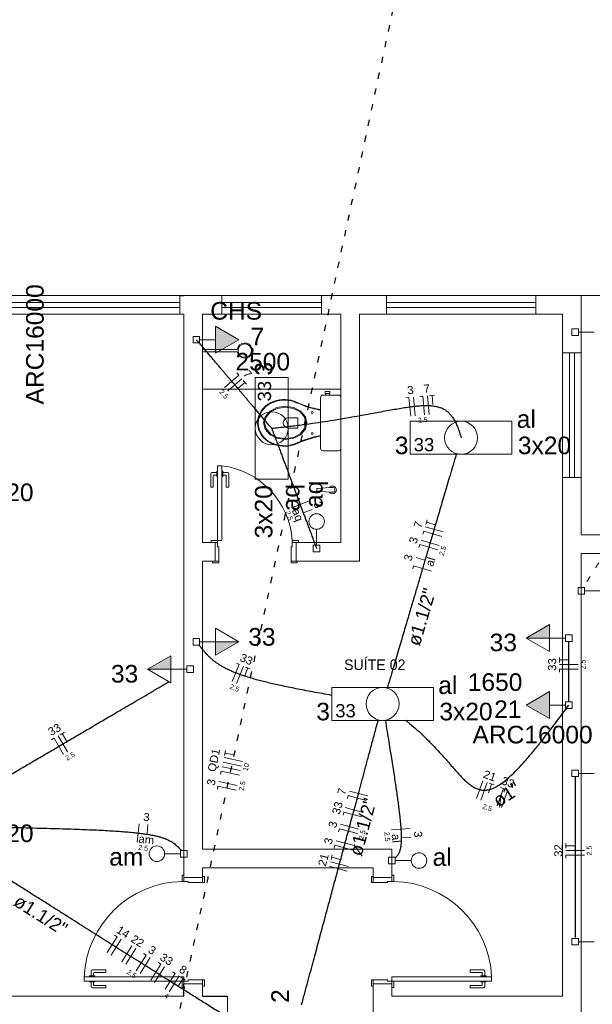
# Model space of a CAD drawing. Header units: millimetres. Extents: x -11 to 95, y -28 to 98.
# Tile 10 of 22: x 6 to 15, y 37 to 53. Entities that reach past the tile are written whole.
import ezdxf

# ---------------------------------------------------------------- set-up
doc = ezdxf.new("R2010")
doc.units = ezdxf.units.MM
doc.header["$MEASUREMENT"] = 0
doc.linetypes.add('DOT2', pattern=[3.175, 0, -3.175])
for name, color, linetype, lineweight in [('ARQ-ALVENARIA', 4, 'Continuous', 30), ('ARQ-PISO', 8, 'Continuous', 5), ('EL-Condutos', 4, 'Continuous', 30), ('EL-Fios', 9, 'Continuous', 20), ('EL-Textos condutos', 7, 'Continuous', 20), ('EL-Textos fios', 7, 'Continuous', 20), ('EL-Textos pontos', 5, 'Continuous', 20), ('LOUÇAS', 7, 'Continuous', 20), ('MB ALVENARIA', 7, 'Continuous', 20), ('MB ESQUADRIA', 7, 'Continuous', 20), ('MB MOBILIÁRIO', 8, 'Continuous', 5), ('MB TEXTO 0', 7, 'Continuous', 20), ('P-SIMBOL', 5, 'Continuous', 20)]:
    doc.layers.add(name, color=color, linetype=linetype, lineweight=lineweight)
doc.styles.add('Arial', font='txt')
doc.styles.add('AvantGardeBkBT', font='txt')

msp = doc.modelspace()

# ---------------------------------------------------------------- hatches: boundary and pattern name
at = {"layer": 'P-SIMBOL', "linetype": 'Continuous'}
for points in [[(9.175, 47.827), (9.55, 48.043), (9.175, 48.26)], [(14.541, 43.253), (14.166, 43.253), (14.541, 43.47)], [(9.175, 43.194), (9.55, 43.194), (9.175, 42.977)], [(8.457, 42.752), (8.082, 42.752), (8.457, 42.968)], [(14.541, 42.394), (14.166, 42.177), (14.541, 41.961)]]:
    msp.add_hatch(color=256, dxfattribs=at).paths.add_polyline_path(points)

# ---------------------------------------------------------------- linework, layer by layer
at = {"layer": 'ARQ-ALVENARIA'}
for points in [[(8.598, 48.752), (8.666, 48.752)], [(8.666, 37.504), (8.666, 37.704)], [(8.966, 37.504), (9.366, 37.504)]]:
    msp.add_lwpolyline(points, dxfattribs=at)
at = {"layer": 'ARQ-PISO'}
for points in [[(15.05, 48.752), (23.716, 48.755)], [(8.966, 47.251), (8.966, 47.251), (11.187, 47.251)]]:
    msp.add_lwpolyline(points, dxfattribs=at)
at = {"layer": 'EL-Condutos', "linetype": 'DOT2', "ltscale": 0.05}
for points in [[(0.672, 0.103), (1.512, 4.041), (2.298, 7.726), (3.033, 11.175), (3.723, 14.407), (4.369, 17.44), (4.978, 20.293), (5.551, 22.982), (6.094, 25.527), (6.609, 27.945), (7.102, 30.254), (7.575, 32.474), (8.033, 34.62), (8.479, 36.713), (8.918, 38.769), (9.352, 40.807), (9.787, 42.846), (10.225, 44.902), (10.672, 46.994), (11.129, 49.141), (11.603, 51.36), (12.095, 53.67), (12.611, 56.088), (13.153, 58.633), (13.727, 61.322), (14.335, 64.174), (14.982, 67.208), (15.671, 70.44), (16.407, 73.889), (17.192, 77.573), (18.032, 81.511)], [(23.53, 51.942), (22.811, 51.344), (22.14, 50.783), (21.513, 50.259), (20.929, 49.769), (20.387, 49.313), (19.884, 48.888), (19.42, 48.493), (18.991, 48.127), (18.597, 47.787), (18.236, 47.473), (17.905, 47.182), (17.603, 46.914), (17.329, 46.666), (17.08, 46.438), (16.854, 46.226), (16.651, 46.031), (16.467, 45.85), (16.302, 45.682), (16.154, 45.525), (16.02, 45.377), (15.899, 45.238), (15.789, 45.105), (15.688, 44.977), (15.596, 44.853), (15.509, 44.73), (15.426, 44.608), (15.345, 44.484), (15.265, 44.358), (15.183, 44.227), (15.098, 44.09)]]:
    msp.add_spline(points, degree=3, dxfattribs=at)
at = {"layer": 'EL-Condutos', "linetype": 'Continuous'}
for points in [[(10.076, 46.62), (10.018, 46.689), (9.963, 46.753), (9.912, 46.814), (9.864, 46.87), (9.819, 46.923), (9.776, 46.973), (9.736, 47.02), (9.698, 47.064), (9.663, 47.107), (9.628, 47.147), (9.595, 47.186), (9.563, 47.223), (9.532, 47.26), (9.502, 47.296), (9.471, 47.332), (9.441, 47.367), (9.41, 47.403), (9.379, 47.44), (9.347, 47.477), (9.314, 47.516), (9.28, 47.556), (9.244, 47.599), (9.206, 47.643), (9.166, 47.69), (9.124, 47.74), (9.079, 47.793), (9.031, 47.85), (8.979, 47.91), (8.925, 47.974), (8.866, 48.043)], [(10.076, 46.62), (10.307, 46.646), (10.526, 46.673), (10.732, 46.701), (10.926, 46.73), (11.109, 46.759), (11.281, 46.788), (11.442, 46.816), (11.593, 46.843), (11.734, 46.869), (11.865, 46.893), (11.988, 46.915), (12.102, 46.935), (12.207, 46.952), (12.305, 46.966), (12.395, 46.977), (12.478, 46.984), (12.554, 46.986), (12.624, 46.984), (12.689, 46.977), (12.747, 46.965), (12.801, 46.947), (12.85, 46.923), (12.894, 46.892), (12.935, 46.855), (12.972, 46.81), (13.006, 46.758), (13.038, 46.699), (13.066, 46.631), (13.094, 46.554), (13.119, 46.468)], [(10.076, 46.62), (10.111, 46.527), (10.144, 46.439), (10.175, 46.357), (10.203, 46.281), (10.23, 46.209), (10.256, 46.141), (10.279, 46.077), (10.302, 46.017), (10.323, 45.96), (10.344, 45.905), (10.364, 45.852), (10.383, 45.801), (10.401, 45.752), (10.419, 45.703), (10.437, 45.654), (10.455, 45.606), (10.474, 45.557), (10.492, 45.508), (10.511, 45.457), (10.531, 45.404), (10.551, 45.349), (10.573, 45.292), (10.595, 45.232), (10.619, 45.168), (10.645, 45.1), (10.671, 45.028), (10.7, 44.952), (10.731, 44.87), (10.763, 44.782), (10.798, 44.689)], [(13.04, 46.202), (12.989, 46.029), (12.941, 45.865), (12.896, 45.711), (12.853, 45.566), (12.812, 45.428), (12.774, 45.298), (12.737, 45.174), (12.702, 45.056), (12.669, 44.943), (12.637, 44.835), (12.606, 44.73), (12.576, 44.628), (12.546, 44.528), (12.517, 44.43), (12.489, 44.332), (12.46, 44.234), (12.431, 44.136), (12.401, 44.036), (12.371, 43.934), (12.34, 43.829), (12.308, 43.721), (12.275, 43.608), (12.24, 43.49), (12.203, 43.366), (12.165, 43.236), (12.124, 43.098), (12.081, 42.953), (12.036, 42.799), (11.988, 42.635), (11.937, 42.462)], [(14.85, 42.231), (14.85, 42.276), (14.85, 42.319), (14.85, 42.359), (14.85, 42.397), (14.85, 42.433), (14.85, 42.466), (14.85, 42.498), (14.85, 42.529), (14.85, 42.558), (14.85, 42.586), (14.85, 42.613), (14.85, 42.639), (14.85, 42.665), (14.85, 42.69), (14.85, 42.715), (14.85, 42.74), (14.85, 42.766), (14.85, 42.791), (14.85, 42.818), (14.85, 42.845), (14.85, 42.873), (14.85, 42.902), (14.85, 42.932), (14.85, 42.964), (14.85, 42.998), (14.85, 43.034), (14.85, 43.072), (14.85, 43.112), (14.85, 43.154), (14.85, 43.2)], [(11.043, 42.333), (10.885, 42.361), (10.736, 42.388), (10.596, 42.414), (10.465, 42.44), (10.341, 42.465), (10.225, 42.49), (10.117, 42.514), (10.016, 42.537), (9.922, 42.561), (9.834, 42.584), (9.752, 42.607), (9.676, 42.63), (9.605, 42.653), (9.54, 42.677), (9.479, 42.7), (9.423, 42.724), (9.371, 42.748), (9.322, 42.773), (9.277, 42.798), (9.235, 42.824), (9.195, 42.851), (9.158, 42.878), (9.123, 42.907), (9.09, 42.937), (9.058, 42.967), (9.028, 42.999), (8.997, 43.032), (8.968, 43.067), (8.938, 43.103), (8.908, 43.14)], [(4.934, 40.505), (5.089, 40.596), (5.236, 40.682), (5.375, 40.764), (5.507, 40.841), (5.633, 40.915), (5.752, 40.985), (5.866, 41.051), (5.975, 41.115), (6.08, 41.177), (6.181, 41.236), (6.279, 41.294), (6.376, 41.35), (6.47, 41.406), (6.564, 41.46), (6.657, 41.515), (6.75, 41.57), (6.844, 41.625), (6.94, 41.681), (7.037, 41.738), (7.138, 41.797), (7.241, 41.858), (7.349, 41.921), (7.461, 41.987), (7.579, 42.056), (7.702, 42.128), (7.832, 42.204), (7.969, 42.284), (8.113, 42.369), (8.266, 42.459), (8.428, 42.554)], [(12.23, 41.932), (12.353, 41.83), (12.465, 41.73), (12.569, 41.63), (12.664, 41.534), (12.752, 41.44), (12.833, 41.35), (12.909, 41.264), (12.979, 41.184), (13.045, 41.109), (13.107, 41.041), (13.167, 40.98), (13.225, 40.928), (13.282, 40.884), (13.338, 40.85), (13.395, 40.826), (13.453, 40.812), (13.514, 40.811), (13.577, 40.822), (13.644, 40.846), (13.715, 40.883), (13.792, 40.935), (13.874, 41.003), (13.964, 41.086), (14.061, 41.186), (14.167, 41.304), (14.282, 41.439), (14.407, 41.594), (14.543, 41.768), (14.69, 41.962), (14.85, 42.177)], [(10.556, 37.363), (10.608, 37.554), (10.657, 37.736), (10.703, 37.908), (10.747, 38.071), (10.789, 38.226), (10.829, 38.375), (10.867, 38.517), (10.904, 38.654), (10.94, 38.787), (10.974, 38.915), (11.008, 39.041), (11.042, 39.165), (11.074, 39.287), (11.107, 39.408), (11.14, 39.53), (11.173, 39.653), (11.207, 39.778), (11.241, 39.905), (11.276, 40.036), (11.313, 40.171), (11.35, 40.311), (11.39, 40.457), (11.431, 40.61), (11.474, 40.77), (11.519, 40.938), (11.567, 41.115), (11.617, 41.303), (11.671, 41.501), (11.727, 41.71), (11.787, 41.931)], [(11.902, 41.929), (11.93, 41.753), (11.957, 41.587), (11.982, 41.432), (12.005, 41.285), (12.027, 41.148), (12.047, 41.019), (12.065, 40.899), (12.081, 40.787), (12.096, 40.682), (12.109, 40.585), (12.121, 40.496), (12.13, 40.413), (12.139, 40.337), (12.146, 40.267), (12.151, 40.202), (12.155, 40.144), (12.157, 40.09), (12.158, 40.041), (12.157, 39.997), (12.155, 39.958), (12.151, 39.922), (12.147, 39.89), (12.14, 39.861), (12.133, 39.835), (12.124, 39.811), (12.114, 39.79), (12.103, 39.771), (12.09, 39.754), (12.076, 39.738), (12.061, 39.723)], [(14.95, 41.028), (14.95, 40.904), (14.95, 40.789), (14.95, 40.68), (14.95, 40.578), (14.95, 40.482), (14.95, 40.391), (14.95, 40.306), (14.95, 40.225), (14.95, 40.147), (14.95, 40.073), (14.95, 40.002), (14.95, 39.933), (14.95, 39.866), (14.95, 39.8), (14.95, 39.734), (14.95, 39.668), (14.95, 39.602), (14.95, 39.535), (14.95, 39.466), (14.95, 39.396), (14.95, 39.322), (14.95, 39.245), (14.95, 39.165), (14.95, 39.08), (14.95, 38.99), (14.95, 38.895), (14.95, 38.793), (14.95, 38.686), (14.95, 38.571), (14.95, 38.448)], [(5.297, 40.225), (5.573, 40.22), (5.832, 40.214), (6.075, 40.209), (6.303, 40.203), (6.515, 40.197), (6.713, 40.192), (6.896, 40.186), (7.067, 40.179), (7.224, 40.173), (7.37, 40.166), (7.504, 40.158), (7.626, 40.15), (7.739, 40.142), (7.841, 40.132), (7.935, 40.122), (8.019, 40.112), (8.096, 40.1), (8.165, 40.087), (8.227, 40.074), (8.283, 40.059), (8.333, 40.044), (8.378, 40.027), (8.418, 40.009), (8.455, 39.99), (8.488, 39.969), (8.518, 39.947), (8.546, 39.924), (8.572, 39.899), (8.597, 39.872), (8.622, 39.844)], [(10.072, 36.716), (9.827, 36.87), (9.597, 37.016), (9.38, 37.153), (9.175, 37.282), (8.982, 37.404), (8.799, 37.519), (8.625, 37.629), (8.46, 37.733), (8.302, 37.832), (8.151, 37.928), (8.005, 38.02), (7.863, 38.109), (7.725, 38.196), (7.589, 38.282), (7.454, 38.367), (7.32, 38.452), (7.184, 38.537), (7.048, 38.623), (6.908, 38.711), (6.765, 38.802), (6.617, 38.895), (6.464, 38.992), (6.304, 39.093), (6.136, 39.199), (5.959, 39.31), (5.773, 39.427), (5.576, 39.552), (5.367, 39.684), (5.145, 39.823), (4.91, 39.972)]]:
    msp.add_spline(points, degree=3, dxfattribs=at)
at = {"layer": 'EL-Fios'}
for p, q in [((9.32, 47.278), (9.549, 47.472)), ((9.517, 47.51), (9.549, 47.472)), ((9.369, 47.22), (9.598, 47.415)), ((9.532, 47.26), (9.646, 47.358)), ((9.62, 47.388), (9.672, 47.327)), ((12.23, 47.108), (12.279, 47.113)), ((12.309, 46.814), (12.279, 47.113)), ((12.383, 46.822), (12.354, 47.12)), ((12.454, 47.13), (12.503, 47.135)), ((12.533, 46.836), (12.503, 47.135)), ((12.607, 46.844), (12.578, 47.142)), ((12.613, 47.146), (12.692, 47.154)), ((12.667, 47), (12.653, 47.15)), ((10.394, 45.343), (10.675, 45.448)), ((10.584, 45.263), (10.724, 45.316)), ((12.551, 45.075), (12.574, 45.152)), ((12.707, 45.071), (12.563, 45.114)), ((12.506, 44.922), (12.52, 44.97)), ((12.808, 44.885), (12.52, 44.97)), ((12.829, 44.957), (12.541, 45.041)), ((12.442, 44.706), (12.457, 44.754)), ((12.744, 44.669), (12.457, 44.754)), ((12.765, 44.741), (12.478, 44.826)), ((12.539, 44.504), (12.395, 44.546)), ((12.341, 44.362), (12.355, 44.41)), ((12.643, 44.325), (12.355, 44.41)), ((9.51, 42.849), (9.556, 42.83)), ((14.7, 42.863), (14.7, 42.943)), ((14.85, 42.903), (14.7, 42.903)), ((9.442, 42.553), (9.556, 42.83)), ((9.511, 42.525), (9.625, 42.802)), ((9.637, 42.635), (9.695, 42.773)), ((9.658, 42.788), (9.732, 42.758)), ((15, 42.828), (14.7, 42.828)), ((15, 42.753), (14.7, 42.753)), ((14.7, 42.703), (14.7, 42.753)), ((6.676, 41.7), (6.745, 41.741)), ((6.538, 41.619), (6.581, 41.645)), ((6.733, 41.386), (6.581, 41.645)), ((6.797, 41.424), (6.646, 41.682)), ((6.786, 41.591), (6.71, 41.72)), ((9.318, 41.368), (9.335, 41.446)), ((9.589, 41.198), (9.295, 41.26)), ((9.605, 41.271), (9.311, 41.334)), ((9.473, 41.376), (9.327, 41.407)), ((9.254, 41.065), (9.264, 41.114)), ((9.558, 41.051), (9.264, 41.114)), ((9.573, 41.124), (9.28, 41.187)), ((9.522, 40.886), (9.229, 40.949)), ((13.367, 40.676), (13.469, 40.958)), ((9.203, 40.826), (9.213, 40.875)), ((9.507, 40.813), (9.213, 40.875)), ((11.615, 40.718), (11.326, 40.796)), ((13.437, 40.651), (13.54, 40.933)), ((13.559, 40.766), (13.61, 40.907)), ((13.572, 40.921), (13.648, 40.894)), ((13.696, 40.557), (13.798, 40.839)), ((13.751, 40.856), (13.798, 40.839)), ((13.767, 40.532), (13.869, 40.814)), ((11.293, 40.675), (11.306, 40.724)), ((11.596, 40.645), (11.306, 40.724)), ((11.544, 40.452), (11.254, 40.53)), ((11.222, 40.41), (11.235, 40.458)), ((11.524, 40.38), (11.235, 40.458)), ((7.916, 39.974), (7.948, 40.272)), ((8.073, 40.108), (8.089, 40.257)), ((11.15, 40.144), (11.163, 40.192)), ((11.453, 40.114), (11.163, 40.192)), ((11.472, 40.187), (11.183, 40.265)), ((12.003, 40.173), (12.302, 40.197)), ((11.401, 39.921), (11.111, 39.999)), ((12.163, 40.044), (12.313, 40.056)), ((11.079, 39.879), (11.091, 39.927)), ((11.381, 39.849), (11.091, 39.927)), ((14.8, 39.877), (14.8, 39.957)), ((14.95, 39.917), (14.8, 39.917)), ((15.1, 39.842), (14.8, 39.842)), ((11.029, 39.695), (11.05, 39.772)), ((11.184, 39.695), (11.04, 39.734)), ((15.1, 39.767), (14.8, 39.767)), ((14.8, 39.717), (14.8, 39.767)), ((11.29, 39.511), (11.001, 39.589)), ((11.31, 39.583), (11.02, 39.661)), ((7.435, 38.202), (7.595, 38.456)), ((7.498, 38.162), (7.658, 38.416)), ((7.553, 38.482), (7.595, 38.456)), ((7.668, 38.055), (7.828, 38.309)), ((7.731, 38.015), (7.891, 38.269)), ((7.9, 37.908), (8.06, 38.162)), ((7.964, 37.868), (8.124, 38.122)), ((8.018, 38.189), (8.06, 38.162)), ((8.133, 37.762), (8.293, 38.016)), ((8.196, 37.722), (8.356, 37.975)), ((8.25, 38.042), (8.293, 38.016)), ((8.365, 37.615), (8.525, 37.869)), ((8.429, 37.575), (8.589, 37.829)), ((8.483, 37.895), (8.525, 37.869)), ((8.572, 37.662), (8.652, 37.789)), ((8.618, 37.81), (8.686, 37.767))]:
    msp.add_line(p, q, dxfattribs=at)
at = {"layer": 'LOUÇAS'}
msp.add_line((8.966, 47.848), (8.966, 47.888), dxfattribs=at)
at = {"layer": 'MB ALVENARIA'}
for p, q in [((8.666, 37.504), (8.666, 37.704)), ((8.666, 37.704), (8.966, 37.704)), ((11.938, 37.765), (11.708, 37.765)), ((11.938, 37.765), (11.708, 37.765)), ((12.008, 37.704), (11.708, 37.704))]:
    msp.add_line(p, q, dxfattribs=at)
for points in [[(8.598, 48.752), (8.598, 48.451)], [(8.666, 48.752), (9.276, 48.752)], [(9.276, 48.451), (9.276, 48.752)], [(10.877, 48.752), (11.918, 48.752)], [(10.877, 48.451), (10.877, 48.752)], [(11.918, 48.451), (11.918, 48.752)], [(14.319, 48.752), (15.05, 48.752)], [(14.319, 48.451), (14.319, 48.752)], [(15.05, 47.831), (15.05, 48.752)], [(8.598, 48.451), (8.666, 48.451)], [(8.666, 39.406), (8.666, 48.451)], [(8.966, 44.789), (8.966, 48.451)], [(8.966, 48.451), (9.276, 48.451)], [(10.877, 48.451), (11.187, 48.451)], [(11.187, 44.789), (11.187, 48.451)], [(11.488, 44.489), (11.488, 48.451)], [(11.488, 48.451), (11.918, 48.451)], [(14.319, 48.451), (14.75, 48.451)], [(14.75, 47.831), (14.75, 48.451)], [(14.75, 47.831), (15.05, 47.831)], [(14.75, 37.504), (14.75, 45.83)], [(14.75, 45.83), (15.05, 45.83)], [(15.05, 44.909), (15.05, 45.83)], [(9.166, 44.789), (8.966, 44.789)], [(9.166, 44.489), (9.166, 44.789)], [(11.187, 44.789), (10.467, 44.789)], [(12.008, 37.204), (15.05, 37.204), (15.05, 44.609)], [(8.966, 39.866), (8.966, 44.489)], [(9.166, 44.489), (8.966, 44.489)], [(11.488, 44.489), (10.467, 44.489)], [(8.966, 39.866), (12.008, 39.866)], [(12.008, 39.406), (12.008, 39.866)], [(8.966, 39.406), (8.966, 39.566)], [(8.966, 39.566), (11.708, 39.566)], [(11.708, 39.406), (11.708, 39.566)], [(8.966, 37.504), (8.966, 37.704)], [(11.708, 32.501), (11.708, 37.704)], [(12.008, 37.725), (12.008, 37.504)], [(12.008, 37.704), (12.008, 37.504)], [(0.3, 37.504), (8.666, 37.504)], [(8.966, 37.504), (9.366, 37.504)], [(9.366, 32.501), (9.366, 37.504)], [(12.008, 37.504), (14.75, 37.504)]]:
    msp.add_lwpolyline(points, dxfattribs=at)
at = {"layer": 'MB ESQUADRIA'}
for p, q in [((9.097, 45.889), (9.097, 45.675)), ((9.097, 45.889), (9.097, 45.675)), ((9.194, 45.909), (9.117, 45.909)), ((9.194, 45.909), (9.117, 45.909)), ((9.137, 45.675), (9.137, 45.859)), ((9.137, 45.675), (9.137, 45.859)), ((9.147, 45.869), (9.194, 45.869)), ((9.147, 45.869), (9.194, 45.869)), ((9.207, 45.934), (9.194, 45.934)), ((9.194, 45.934), (9.194, 45.849)), ((9.207, 45.934), (9.194, 45.934)), ((9.194, 45.934), (9.194, 45.849)), ((9.194, 45.849), (9.207, 45.849)), ((9.194, 45.849), (9.207, 45.849)), ((9.277, 45.934), (9.29, 45.934)), ((9.277, 45.934), (9.29, 45.934)), ((9.29, 45.849), (9.277, 45.849)), ((9.29, 45.849), (9.277, 45.849)), ((9.29, 45.934), (9.29, 45.849)), ((9.29, 45.934), (9.29, 45.849)), ((9.29, 45.909), (9.367, 45.909)), ((9.29, 45.909), (9.367, 45.909)), ((9.337, 45.869), (9.29, 45.869)), ((9.337, 45.869), (9.29, 45.869)), ((9.347, 45.675), (9.347, 45.859)), ((9.347, 45.675), (9.347, 45.859)), ((9.387, 45.889), (9.387, 45.675)), ((9.387, 45.889), (9.387, 45.675)), ((9.097, 45.675), (9.137, 45.675)), ((9.097, 45.675), (9.137, 45.675)), ((9.387, 45.675), (9.347, 45.675)), ((9.387, 45.675), (9.347, 45.675)), ((9.206, 44.789), (9.156, 44.789)), ((9.206, 44.789), (9.156, 44.789)), ((9.206, 44.789), (9.156, 44.789)), ((9.206, 44.789), (9.156, 44.789)), ((9.206, 44.719), (9.206, 44.789)), ((9.206, 44.719), (9.206, 44.789)), ((9.206, 44.719), (9.206, 44.789)), ((9.206, 44.719), (9.206, 44.789)), ((10.407, 44.719), (10.407, 44.789)), ((10.407, 44.789), (10.457, 44.789)), ((10.407, 44.719), (10.407, 44.789)), ((10.407, 44.789), (10.457, 44.789)), ((9.206, 44.719), (9.226, 44.719)), ((9.206, 44.719), (9.226, 44.719)), ((9.206, 44.719), (9.226, 44.719)), ((9.206, 44.719), (9.226, 44.719)), ((9.226, 44.719), (9.226, 44.489)), ((9.226, 44.719), (9.226, 44.489)), ((9.226, 44.719), (9.226, 44.489)), ((9.226, 44.719), (9.226, 44.489)), ((10.387, 44.719), (10.387, 44.489)), ((10.407, 44.719), (10.387, 44.719)), ((10.387, 44.719), (10.387, 44.489)), ((10.407, 44.719), (10.387, 44.719)), ((9.226, 44.489), (9.156, 44.489)), ((9.226, 44.489), (9.156, 44.489)), ((9.226, 44.489), (9.156, 44.489)), ((9.226, 44.489), (9.156, 44.489)), ((10.387, 44.489), (10.457, 44.489)), ((10.387, 44.489), (10.457, 44.489)), ((8.966, 39.406), (8.666, 39.406)), ((8.666, 39.346), (8.666, 39.396)), ((8.966, 39.326), (8.966, 39.396)), ((11.708, 39.406), (12.008, 39.406)), ((11.708, 39.326), (11.708, 39.396)), ((12.008, 39.346), (12.008, 39.396)), ((8.736, 39.346), (8.666, 39.346)), ((8.736, 39.346), (8.736, 39.326)), ((8.736, 39.326), (8.966, 39.326)), ((11.938, 39.326), (11.708, 39.326)), ((11.938, 39.346), (11.938, 39.326)), ((11.938, 39.346), (12.008, 39.346)), ((7.151, 37.816), (7.151, 37.828)), ((7.151, 37.828), (7.236, 37.828)), ((7.176, 37.828), (7.176, 37.906)), ((7.196, 37.926), (7.41, 37.925)), ((7.216, 37.875), (7.216, 37.828)), ((7.41, 37.886), (7.226, 37.886)), ((7.236, 37.828), (7.236, 37.815)), ((7.41, 37.925), (7.41, 37.886)), ((13.478, 37.926), (13.264, 37.925)), ((13.264, 37.925), (13.264, 37.886)), ((13.264, 37.886), (13.448, 37.886)), ((13.438, 37.828), (13.438, 37.815)), ((13.523, 37.828), (13.438, 37.828)), ((13.458, 37.875), (13.458, 37.828)), ((13.498, 37.828), (13.498, 37.906)), ((13.523, 37.816), (13.523, 37.828)), ((7.151, 37.746), (7.151, 37.733)), ((7.151, 37.733), (7.236, 37.733)), ((7.176, 37.733), (7.176, 37.655)), ((7.196, 37.635), (7.41, 37.635)), ((7.216, 37.685), (7.216, 37.733)), ((7.41, 37.675), (7.226, 37.675)), ((7.236, 37.733), (7.236, 37.746)), ((7.41, 37.635), (7.41, 37.675)), ((8.666, 37.745), (8.666, 37.695)), ((8.736, 37.745), (8.666, 37.745)), ((8.666, 37.745), (8.666, 37.695)), ((8.736, 37.745), (8.666, 37.745)), ((8.736, 37.765), (8.966, 37.765)), ((8.736, 37.745), (8.736, 37.765)), ((8.736, 37.765), (8.966, 37.765)), ((8.736, 37.745), (8.736, 37.765)), ((8.966, 37.765), (8.966, 37.694)), ((8.966, 37.765), (8.966, 37.694)), ((11.708, 37.765), (11.708, 37.694)), ((11.708, 37.765), (11.708, 37.694)), ((11.938, 37.745), (11.938, 37.765)), ((11.938, 37.745), (11.938, 37.765)), ((11.938, 37.745), (12.008, 37.745)), ((11.938, 37.745), (12.008, 37.745)), ((12.008, 37.745), (12.008, 37.695)), ((12.008, 37.745), (12.008, 37.695)), ((13.264, 37.635), (13.264, 37.675)), ((13.264, 37.675), (13.448, 37.675)), ((13.478, 37.635), (13.264, 37.635)), ((13.438, 37.733), (13.438, 37.746)), ((13.523, 37.733), (13.438, 37.733)), ((13.458, 37.685), (13.458, 37.733)), ((13.498, 37.733), (13.498, 37.655)), ((13.523, 37.746), (13.523, 37.733))]:
    msp.add_line(p, q, dxfattribs=at)
at = {"layer": 'MB ESQUADRIA', "linetype": 'Continuous'}
for points in [[(8.598, 48.752), (4.595, 48.752)], [(10.877, 48.752), (9.276, 48.752)], [(14.319, 48.752), (11.918, 48.752)], [(4.595, 48.642), (8.598, 48.642)], [(4.595, 48.562), (8.598, 48.562)], [(9.276, 48.642), (10.877, 48.642)], [(9.276, 48.562), (10.877, 48.562)], [(11.918, 48.642), (14.319, 48.642)], [(11.918, 48.562), (14.319, 48.562)], [(4.595, 48.451), (8.598, 48.451)], [(9.276, 48.451), (10.877, 48.451)], [(11.918, 48.451), (14.319, 48.451)], [(14.75, 47.831), (14.75, 45.83)], [(14.86, 47.831), (14.86, 45.83)], [(14.94, 47.831), (14.94, 45.83)], [(15.05, 45.83), (15.05, 47.831)], [(15.05, 44.909), (18.532, 44.909)], [(15.05, 44.609), (18.532, 44.609)]]:
    msp.add_lwpolyline(points, dxfattribs=at)
at = {"layer": 'MB ESQUADRIA'}
for points in [[(9.277, 46.02), (9.277, 44.819), (9.206, 44.819), (9.206, 46.02), (9.277, 46.02)], [(9.156, 44.789), (9.106, 44.789), (9.106, 44.819), (9.206, 44.819), (9.206, 44.789), (9.206, 44.789)], [(9.156, 44.789), (9.106, 44.789), (9.106, 44.819), (9.206, 44.819), (9.206, 44.789), (9.206, 44.789)], [(9.156, 44.789), (9.106, 44.789), (9.106, 44.819), (9.206, 44.819), (9.206, 44.789), (9.206, 44.789)], [(9.156, 44.789), (9.106, 44.789), (9.106, 44.819), (9.206, 44.819), (9.206, 44.789), (9.206, 44.789)], [(10.457, 44.789), (10.507, 44.789), (10.507, 44.819), (10.407, 44.819), (10.407, 44.789), (10.407, 44.789)], [(10.457, 44.789), (10.507, 44.789), (10.507, 44.819), (10.407, 44.819), (10.407, 44.789), (10.407, 44.789)], [(10.467, 44.489), (10.467, 44.789)], [(9.226, 44.489), (9.226, 44.459), (9.126, 44.459), (9.126, 44.489), (9.156, 44.489)], [(9.226, 44.489), (9.226, 44.459), (9.126, 44.459), (9.126, 44.489), (9.156, 44.489)], [(9.226, 44.489), (9.226, 44.459), (9.126, 44.459), (9.126, 44.489), (9.156, 44.489)], [(9.226, 44.489), (9.226, 44.459), (9.126, 44.459), (9.126, 44.489), (9.156, 44.489)], [(10.387, 44.489), (10.387, 44.459), (10.487, 44.459), (10.487, 44.489), (10.457, 44.489)], [(10.387, 44.489), (10.387, 44.459), (10.487, 44.459), (10.487, 44.489), (10.457, 44.489)], [(8.666, 39.396), (8.666, 39.446), (8.636, 39.446), (8.636, 39.346), (8.666, 39.346), (8.666, 39.346)], [(8.966, 39.326), (8.996, 39.326), (8.996, 39.426), (8.966, 39.426), (8.966, 39.396)], [(11.708, 39.326), (11.678, 39.326), (11.678, 39.426), (11.708, 39.426), (11.708, 39.396)], [(12.008, 39.396), (12.008, 39.446), (12.038, 39.446), (12.038, 39.346), (12.008, 39.346), (12.008, 39.346)], [(8.666, 37.695), (8.666, 37.645), (8.636, 37.645), (8.636, 37.745), (8.666, 37.745), (8.666, 37.745)], [(8.666, 37.695), (8.666, 37.645), (8.636, 37.645), (8.636, 37.745), (8.666, 37.745), (8.666, 37.745)], [(8.966, 37.765), (8.996, 37.765), (8.996, 37.664), (8.966, 37.664), (8.966, 37.694)], [(8.966, 37.765), (8.996, 37.765), (8.996, 37.664), (8.966, 37.664), (8.966, 37.694)], [(11.708, 37.765), (11.678, 37.765), (11.678, 37.664), (11.708, 37.664), (11.708, 37.694)], [(11.708, 37.765), (11.678, 37.765), (11.678, 37.664), (11.708, 37.664), (11.708, 37.694)], [(12.008, 37.695), (12.008, 37.645), (12.038, 37.645), (12.038, 37.745), (12.008, 37.745), (12.008, 37.745)], [(12.008, 37.695), (12.008, 37.645), (12.038, 37.645), (12.038, 37.745), (12.008, 37.745), (12.008, 37.745)], [(12.008, 37.645), (12.008, 37.704)]]:
    msp.add_lwpolyline(points, dxfattribs=at)
for points in [[(8.666, 37.815), (7.065, 37.815), (7.065, 37.745), (8.666, 37.745), (8.666, 37.815)], [(12.008, 37.815), (13.609, 37.815), (13.609, 37.745), (12.008, 37.745), (12.008, 37.815)]]:
    msp.add_lwpolyline(points, close=True, dxfattribs=at)
at = {"layer": 'MB ESQUADRIA', "linetype": 'Continuous'}
for centre, radius, start, end in [((9.112, 44.732), 1.298, 3.8402, 82.7146), ((9.112, 44.732), 1.298, 3.8402, 82.7146), ((8.668, 37.741), 1.605, 91.1406, 177.349), ((12.006, 37.741), 1.605, 2.6507, 88.8594)]:
    msp.add_arc(centre, radius, start, end, dxfattribs=at)
at = {"layer": 'MB ESQUADRIA'}
for centre, radius, start, end in [((9.117, 45.889), 0.02, 89.9711, 179.971), ((9.117, 45.889), 0.02, 89.9711, 179.971), ((9.147, 45.859), 0.01, 89.9711, 179.971), ((9.147, 45.859), 0.01, 89.9711, 179.971), ((9.337, 45.859), 0.01, 359.971, 89.9711), ((9.337, 45.859), 0.01, 359.971, 89.9711), ((9.367, 45.889), 0.02, 359.971, 89.9711), ((9.367, 45.889), 0.02, 359.971, 89.9711), ((7.196, 37.906), 0.02, 89.9711, 179.971), ((7.226, 37.875), 0.01, 89.9711, 179.971), ((13.448, 37.875), 0.01, 0.0289, 90.0289), ((13.478, 37.906), 0.02, 0.0289, 90.0289), ((7.196, 37.655), 0.02, 179.971, 269.971), ((7.226, 37.685), 0.01, 179.971, 269.971), ((13.448, 37.685), 0.01, 270.029, 0.0289), ((13.478, 37.655), 0.02, 270.029, 0.0289)]:
    msp.add_arc(centre, radius, start, end, dxfattribs=at)
at = {"layer": 'MB MOBILIÁRIO'}
for p, q in [((9.77, 47.908), (9.759, 47.904)), ((9.523, 47.888), (8.966, 47.888)), ((9.523, 47.848), (8.966, 47.848)), ((9.759, 47.832), (9.77, 47.829)), ((9.777, 47.868), (9.764, 47.868)), ((9.777, 47.868), (9.764, 47.868)), ((11.187, 47.114), (11.187, 46.299)), ((10.799, 45.643), (10.799, 45.622)), ((11.004, 45.67), (10.808, 45.653)), ((11.004, 45.597), (10.808, 45.612)), ((11.047, 45.671), (11.004, 45.668)), ((11.047, 45.593), (11.004, 45.597))]:
    msp.add_line(p, q, dxfattribs=at)
for points in [[(11.187, 47.114), (11.187, 47.114), (11.185, 47.13), (11.176, 47.143), (11.163, 47.151), (11.147, 47.154), (10.9, 47.154), (10.9, 47.154), (10.884, 47.151), (10.871, 47.143), (10.863, 47.13), (10.86, 47.114), (10.86, 46.707)], [(10.937, 47.18), (10.937, 47.21), (10.972, 47.21), (11.009, 47.21), (11.009, 47.18), (11.003, 47.18), (11.003, 47.154)], [(10.937, 47.18), (10.943, 47.18)], [(11.003, 47.18), (10.943, 47.18)], [(10.943, 47.18), (10.943, 47.154)], [(10.643, 46.707), (10.618, 46.805), (10.618, 46.805), (10.541, 46.896), (10.541, 46.896), (10.432, 46.953), (10.432, 46.953), (10.295, 46.974), (10.295, 46.974), (10.158, 46.953), (10.158, 46.953), (10.049, 46.896), (10.049, 46.896), (9.972, 46.805), (9.972, 46.805), (9.947, 46.707), (9.947, 46.707), (9.972, 46.609), (9.972, 46.609), (10.049, 46.518), (10.049, 46.518), (10.158, 46.461), (10.158, 46.461), (10.295, 46.44), (10.295, 46.44), (10.432, 46.461), (10.432, 46.461), (10.541, 46.518), (10.541, 46.518), (10.618, 46.609), (10.618, 46.609), (10.643, 46.707), (10.643, 46.707)], [(10.627, 46.707), (10.604, 46.799), (10.604, 46.799), (10.531, 46.885), (10.531, 46.885), (10.426, 46.939), (10.426, 46.939), (10.295, 46.959), (10.295, 46.959), (10.163, 46.939), (10.163, 46.939), (10.059, 46.885), (10.059, 46.885), (9.986, 46.799), (9.986, 46.799), (9.963, 46.707), (9.963, 46.707), (9.986, 46.615), (9.986, 46.615), (10.059, 46.529), (10.059, 46.529), (10.163, 46.475), (10.163, 46.475), (10.295, 46.455), (10.295, 46.455), (10.426, 46.475), (10.426, 46.475), (10.531, 46.529), (10.531, 46.529), (10.604, 46.615), (10.604, 46.615), (10.627, 46.707), (10.627, 46.707)], [(10.858, 46.912), (10.858, 46.912), (10.86, 46.911)], [(10.342, 46.787), (10.497, 46.787), (10.497, 46.706)], [(10.342, 46.625), (10.497, 46.625), (10.497, 46.707)], [(11.187, 46.299), (11.187, 46.299), (11.185, 46.283), (11.176, 46.272), (11.163, 46.263), (11.147, 46.26), (10.9, 46.26), (10.9, 46.26), (10.884, 46.263), (10.871, 46.272), (10.863, 46.283), (10.86, 46.299), (10.86, 46.707)], [(10.858, 46.502), (10.858, 46.502), (10.86, 46.502)]]:
    msp.add_lwpolyline(points, dxfattribs=at)
for centre, radius in [((9.643, 47.868), 0.108), ((10.726, 46.875), 0.015), ((10.726, 46.538), 0.015)]:
    msp.add_circle(centre, radius, dxfattribs=at)
for centre, radius, start, end in [((9.643, 47.868), 0.122, 17.388, 170.531), ((9.643, 47.868), 0.122, 343.009, 17.388), ((9.771, 47.907), 0.000971, 353.979, 107.388), ((9.849, 47.899), 0.0776, 173.979, 203.353), ((9.643, 47.868), 0.122, 189.469, 343.009), ((9.849, 47.837), 0.0776, 156.647, 185.289), ((9.771, 47.83), 0.000971, 253.009, 5.2895), ((10.226, 46.69), 0.38, 115.762, 177.208), ((10.226, 46.69), 0.37, 115.762, 177.208), ((10.281, 46.572), 0.51, 72.0904, 115.446), ((10.28, 46.579), 0.494, 71.867, 115.762), ((31.48, 97.489), 54.656, 247.351, 247.526), ((32.679, 100.367), 57.764, 247.354, 247.518), ((11.121, 48.425), 1.536, 249.691, 260.163), ((11.121, 48.425), 1.526, 249.691, 260.163), ((10.226, 46.724), 0.38, 182.792, 244.238), ((10.226, 46.724), 0.37, 182.792, 244.238), ((10.342, 46.706), 0.0809, 90, 270), ((11.121, 44.989), 1.536, 99.837, 110.309), ((11.121, 44.989), 1.526, 99.837, 110.309), ((10.281, 46.842), 0.51, 244.554, 287.91), ((10.28, 46.835), 0.494, 244.238, 288.133), ((31.48, -4.075), 54.656, 112.474, 112.649), ((32.679, -6.953), 57.764, 112.482, 112.646), ((11.053, 45.632), 0.0619, 217.138, 142.862), ((10.809, 45.643), 0.01, 94.4463, 180), ((10.809, 45.622), 0.01, 180, 265.554), ((11.053, 45.632), 0.0395, 261.107, 98.8925)]:
    msp.add_arc(centre, radius, start, end, dxfattribs=at)
at = {"layer": 'P-SIMBOL'}
for p, q in [((9.175, 47.827), (9.175, 48.26)), ((9.175, 48.26), (9.55, 48.043)), ((14.897, 48.11), (14.897, 48.216)), ((14.897, 48.216), (15.003, 48.216)), ((15.003, 48.216), (15.003, 48.11)), ((8.813, 47.99), (8.813, 48.096)), ((8.813, 48.096), (8.919, 48.096)), ((8.919, 48.096), (8.919, 47.99)), ((15.003, 48.11), (14.897, 48.11)), ((15.259, 48.163), (15.003, 48.163)), ((8.919, 47.99), (8.813, 47.99)), ((9.175, 48.043), (8.919, 48.043)), ((9.55, 48.043), (9.175, 47.827)), ((10.341, 47.436), (9.812, 47.436)), ((9.812, 47.436), (9.812, 45.804)), ((10.341, 47.436), (10.341, 45.804)), ((12.303, 46.733), (13.935, 46.733)), ((12.303, 46.733), (12.303, 46.203)), ((13.935, 46.733), (13.935, 46.203)), ((12.303, 46.203), (13.935, 46.203)), ((10.341, 45.804), (9.812, 45.804)), ((10.798, 44.999), (10.798, 44.742)), ((10.745, 44.742), (10.851, 44.742)), ((10.745, 44.636), (10.745, 44.742)), ((10.851, 44.742), (10.851, 44.636)), ((10.851, 44.636), (10.745, 44.636)), ((14.997, 43.959), (14.997, 44.065)), ((14.997, 44.065), (15.103, 44.065)), ((15.103, 43.959), (14.997, 43.959)), ((15.103, 44.065), (15.103, 43.959)), ((15.36, 44.012), (15.103, 44.012)), ((9.175, 43.41), (9.55, 43.194)), ((9.175, 42.977), (9.175, 43.41)), ((14.166, 43.253), (14.541, 43.47)), ((14.541, 43.47), (14.541, 43.037)), ((8.813, 43.141), (8.813, 43.247)), ((8.813, 43.247), (8.919, 43.247)), ((8.919, 43.247), (8.919, 43.141)), ((9.175, 43.194), (8.919, 43.194)), ((9.55, 43.194), (9.175, 43.194)), ((9.55, 43.194), (9.175, 42.977)), ((14.166, 43.253), (14.541, 43.253)), ((14.541, 43.037), (14.166, 43.253)), ((14.541, 43.253), (14.797, 43.253)), ((14.797, 43.2), (14.797, 43.306)), ((14.797, 43.306), (14.903, 43.306)), ((14.903, 43.2), (14.797, 43.2)), ((14.903, 43.306), (14.903, 43.2)), ((8.919, 43.141), (8.813, 43.141)), ((8.082, 42.752), (8.457, 42.968)), ((8.457, 42.968), (8.457, 42.535)), ((8.082, 42.752), (8.457, 42.752)), ((8.457, 42.535), (8.082, 42.752)), ((8.457, 42.752), (8.713, 42.752)), ((8.713, 42.699), (8.713, 42.805)), ((8.713, 42.805), (8.819, 42.805)), ((8.819, 42.699), (8.713, 42.699)), ((8.819, 42.805), (8.819, 42.699)), ((11.042, 42.461), (12.674, 42.461)), ((11.042, 42.461), (11.042, 41.931)), ((12.674, 42.461), (12.674, 41.931)), ((14.166, 42.177), (14.541, 42.394)), ((14.541, 42.394), (14.541, 41.961)), ((14.797, 42.124), (14.797, 42.23)), ((14.797, 42.23), (14.903, 42.23)), ((14.903, 42.23), (14.903, 42.124)), ((14.541, 41.961), (14.166, 42.177)), ((14.541, 42.177), (14.797, 42.177)), ((14.903, 42.124), (14.797, 42.124)), ((11.042, 41.931), (12.674, 41.931)), ((14.897, 41.028), (14.897, 41.134)), ((14.897, 41.134), (15.003, 41.134)), ((15.003, 41.134), (15.003, 41.028)), ((15.003, 41.028), (14.897, 41.028)), ((15.259, 41.081), (15.003, 41.081)), ((8.613, 39.737), (8.613, 39.843)), ((8.613, 39.843), (8.719, 39.843)), ((8.719, 39.843), (8.719, 39.737)), ((8.356, 39.79), (8.613, 39.79)), ((8.719, 39.737), (8.613, 39.737)), ((11.955, 39.628), (11.955, 39.734)), ((11.955, 39.734), (12.061, 39.734)), ((12.061, 39.734), (12.061, 39.628)), ((12.318, 39.681), (12.061, 39.681)), ((12.061, 39.628), (11.955, 39.628)), ((14.897, 38.325), (14.897, 38.431)), ((14.897, 38.431), (15.003, 38.431)), ((15.003, 38.431), (15.003, 38.325)), ((15.003, 38.325), (14.897, 38.325)), ((15.259, 38.378), (15.003, 38.378))]:
    msp.add_line(p, q, dxfattribs=at)
for centre, radius in [((10.076, 46.62), 0.265), ((13.119, 46.468), 0.265), ((10.798, 45.124), 0.125), ((11.858, 42.196), 0.265), ((8.231, 39.79), 0.125), ((12.443, 39.681), 0.125)]:
    msp.add_circle(centre, radius, dxfattribs=at)

# ---------------------------------------------------------------- texts
at = {"layer": 'EL-Textos condutos', "char_height": 0.2118, "attachment_point": 8, "line_spacing_factor": 0.798, "style": 'Arial'}
for s, insert, width, rotation in [('ø1.1/2"', (12.592, 43.561), 1.77912, 73.5563), ('ø1"', (13.91, 40.646), 0.76248, 32.6643), ('ø1.1/2"', (11.647, 40.19), 1.77912, 74.9257), ('ø1.1/2"', (6.307, 38.715), 1.77912, 327.7654)]:
    msp.add_mtext(s, dxfattribs=dict(at, insert=insert, width=width, rotation=rotation))
at = {"layer": 'EL-Textos fios', "attachment_point": 8, "line_spacing_factor": 0.798, "style": 'Arial'}
for s, insert, char_height, width, rotation in [('7', (9.637, 47.449), 0.13, 0.156, 310.3827), ('3', (12.312, 47.169), 0.13, 0.156, 5.6207), ('7', (12.573, 47.194), 0.13, 0.156, 5.6207), ('2.5', (9.278, 47.143), 0.08, 0.288, 310.3827), ('2.5', (12.507, 46.714), 0.08, 0.288, 5.6207), ('3', (10.76, 45.369), 0.13, 0.156, 290.4953), ('2.5', (10.319, 45.204), 0.08, 0.288, 290.4953), ('aq', (10.397, 45.193), 0.13, 0.312, 290.4953), ('7', (12.492, 45.056), 0.13, 0.156, 73.5563), ('3', (12.417, 44.804), 0.13, 0.156, 73.5563), ('2.5', (12.861, 44.643), 0.08, 0.288, 73.5563), ('3', (12.335, 44.525), 0.13, 0.156, 73.5563), ('al', (12.689, 44.459), 0.13, 0.312, 73.5563), ('33', (9.645, 42.85), 0.13, 0.312, 337.5581), ('33', (14.648, 42.828), 0.13, 0.312, 90.0002), ('2.5', (15.119, 42.828), 0.08, 0.288, 90.0002), ('2.5', (9.465, 42.414), 0.08, 0.288, 337.5581), ('33', (6.619, 41.727), 0.13, 0.312, 30.3782), ('2.5', (6.858, 41.321), 0.08, 0.288, 30.3782), ('QD1', (9.245, 41.271), 0.13, 0.468, 77.9624), ('10', (9.705, 41.173), 0.08, 0.192, 77.9624), ('21', (13.558, 40.981), 0.13, 0.312, 340.1077), ('3', (9.17, 40.923), 0.13, 0.156, 77.9624), ('2.5', (9.641, 40.871), 0.08, 0.288, 77.9624), ('33', (13.851, 40.875), 0.13, 0.312, 340.1077), ('7', (11.266, 40.773), 0.13, 0.156, 74.9257), ('33', (11.195, 40.508), 0.13, 0.312, 74.9257), ('3', (8.058, 40.313), 0.13, 0.156, 353.8244), ('2.5', (13.526, 40.492), 0.08, 0.288, 340.1077), ('3', (11.123, 40.242), 0.13, 0.156, 74.9257), ('2.5', (11.568, 40.084), 0.08, 0.288, 74.9257), ('am', (8.056, 39.953), 0.13, 0.312, 353.8244), ('3', (11.052, 39.976), 0.13, 0.156, 74.9257), ('2.5', (11.892, 40.06), 0.08, 0.288, 274.5041), ('al', (12.008, 40.032), 0.13, 0.312, 274.5041), ('3', (12.362, 40.097), 0.13, 0.156, 274.5041), ('2.5', (8.007, 39.844), 0.08, 0.288, 353.8244), ('32', (14.748, 39.842), 0.13, 0.312, 90.0002), ('2.5', (15.219, 39.842), 0.08, 0.288, 90.0002), ('21', (10.97, 39.675), 0.13, 0.312, 74.9257), ('14', (7.655, 38.479), 0.13, 0.312, 327.7605), ('22', (7.887, 38.333), 0.13, 0.312, 327.7605), ('3', (8.12, 38.186), 0.13, 0.156, 327.7605), ('33', (8.352, 38.039), 0.13, 0.312, 327.7605), ('2.5', (7.805, 37.827), 0.08, 0.288, 327.7605), ('8', (8.617, 37.873), 0.13, 0.156, 327.7605), ('4', (8.365, 37.474), 0.08, 0.096, 327.7605)]:
    msp.add_mtext(s, dxfattribs=dict(at, insert=insert, char_height=char_height, width=width, rotation=rotation))
at = {"layer": 'EL-Textos pontos', "rotation": 90.0002, "line_spacing_factor": 0.798, "style": 'Arial'}
for s, insert, char_height, width, attachment_point in [('ARC16000', (6.417, 47.968), 0.2824, 2.71104, 8), ('3', (10.092, 47.685), 0.282, 0.33888, 9), ('3x20', (10.092, 45.708), 0.2824, 1.35552, 9), ('aq', (10.608, 45.726), 0.2824, 0.67776, 9), ('aq', (10.98, 45.341), 0.2824, 0.67776, 7), ('2', (10.352, 37.614), 0.282, 0.33888, 9)]:
    msp.add_mtext(s, dxfattribs=dict(at, insert=insert, char_height=char_height, width=width, attachment_point=attachment_point))
at = {"layer": 'EL-Textos pontos', "line_spacing_factor": 0.798, "style": 'Arial'}
for s, insert, char_height, width, attachment_point in [('CHS', (9.505, 48.361), 0.2824, 1.01664, 8), ('7', (9.846, 47.953), 0.282, 0.33888, 8), ('2500', (9.933, 47.545), 0.2824, 1.35552, 8), ('al', (14.013, 46.624), 0.2824, 0.67776, 7), ('3', (12.054, 46.201), 0.282, 0.33888, 7), ('3x20', (14.031, 46.201), 0.2824, 1.35552, 7), ('3x20', (5.395, 45.447), 0.2824, 1.35552, 7), ('33', (9.919, 43.127), 0.2824, 0.67776, 8), ('33', (13.797, 43.037), 0.2824, 0.67776, 8), ('33', (7.713, 42.535), 0.2824, 0.67776, 8), ('al', (12.752, 42.351), 0.2824, 0.67776, 7), ('1650', (13.665, 42.401), 0.2824, 1.35552, 8), ('3', (10.793, 41.928), 0.282, 0.33888, 7), ('3x20', (12.77, 41.928), 0.2824, 1.35552, 7), ('21', (13.869, 41.969), 0.2824, 0.67776, 8), ('ARC16000', (14.267, 41.558), 0.2824, 2.71104, 8), ('3x20', (5.395, 39.973), 0.2824, 1.35552, 7), ('am', (8.014, 39.596), 0.2824, 0.67776, 9), ('al', (12.66, 39.592), 0.2824, 0.67776, 7)]:
    msp.add_mtext(s, dxfattribs=dict(at, insert=insert, char_height=char_height, width=width, attachment_point=attachment_point))
at = {"layer": 'MB TEXTO 0', "insert": (11.239, 42.737), "char_height": 0.1701, "width": 1.63307, "attachment_point": 7, "rotation": 0.0008, "line_spacing_factor": 0.798, "style": 'AvantGardeBkBT'}
msp.add_mtext('SUÍTE 02', dxfattribs=at)
at = {"layer": 'P-SIMBOL', "insert": (10.069, 47.381), "char_height": 0.2118, "width": 0.50832, "attachment_point": 9, "rotation": 90.0002, "line_spacing_factor": 0.798, "style": 'Arial'}
msp.add_mtext('33', dxfattribs=at)
at = {"layer": 'P-SIMBOL', "char_height": 0.2118, "width": 0.50832, "attachment_point": 7, "line_spacing_factor": 0.798, "style": 'Arial'}
for insert in [(12.358, 46.249), (11.097, 41.977)]:
    msp.add_mtext('33', dxfattribs=dict(at, insert=insert))

doc.saveas('drawing.dxf')
